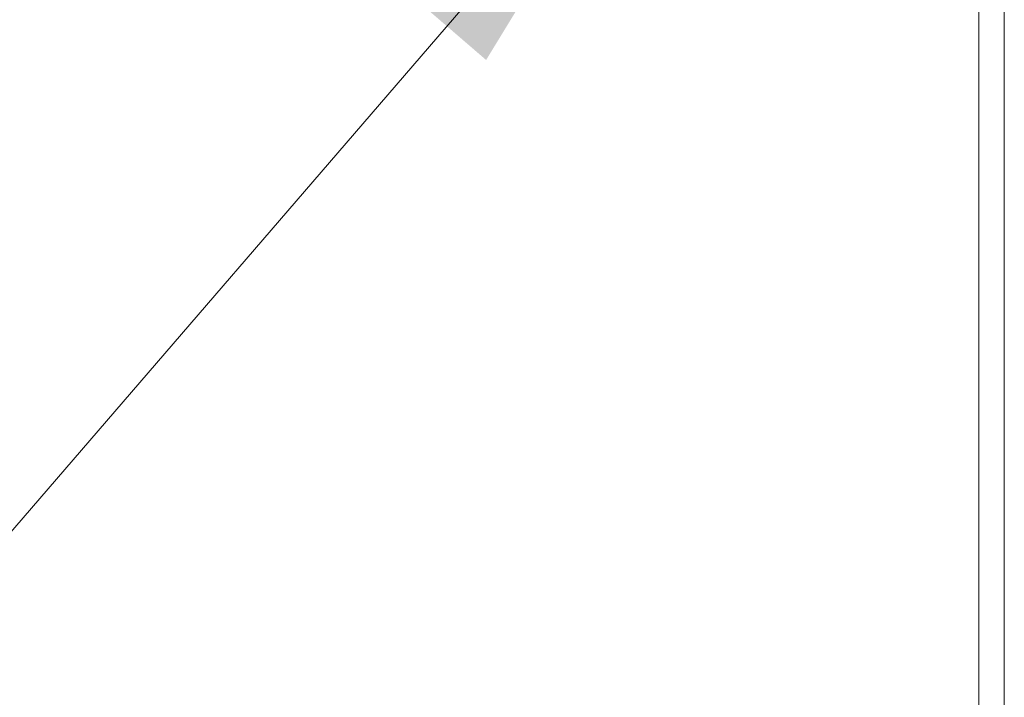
# Model space of a CAD drawing. Header units: inches. Extents: x 11 to 361, y 7 to 222.
# Tile 132 of 174: x 334.7 to 341.46, y 64.66 to 69.32. Entities that reach past the tile are written whole.
import ezdxf

# ---------------------------------------------------------------- set-up
doc = ezdxf.new("R2010")
doc.units = ezdxf.units.IN
doc.header["$LTSCALE"] = 22
doc.header["$MEASUREMENT"] = 0
doc.layers.get('0').update_dxf_attribs({"lineweight": 0})
doc.layers.add('Symbol (ANSI)', color=7, linetype='Continuous', lineweight=5)
doc.layers.add('Visible Narrow (ANSI)', color=7, linetype='Continuous', lineweight=5)
doc.styles.add('ROMANS', font='tahoma.ttf')
doc.dimstyles.new('Default (ANSI)$7', dxfattribs={"dimscale": 22, "dimtxt": 0.07, "dimasz": 0.098425, "dimexe": 0.125, "dimexo": 0.0625, "dimgap": 0.031496, "dimtad": 0, "dimtih": 1, "dimtoh": 1, "dimrnd": 1e-08, "dimzin": 0, "dimdsep": 46, "dimtxsty": 'ROMANS', "dimblk": 'Filled-1', "dimcen": 0.09, "dimdle": 0.393701, "dimclrd": 256, "dimclre": 256, "dimclrt": 256, "dimadec": 0, "dimazin": 0, "dimtfac": 0.928571, "dimtofl": 0, "dimtmove": 0, "dimatfit": 3, "dimfxl": 1, "dimtolj": 1, "dimtzin": 0, "dimlwd": -1, "dimlwe": -1, "dimarcsym": 0})

# ---------------------------------------------------------------- blocks, each defined once
blk = doc.blocks.new('Filled-1')
at = {"color": 0}
for p, q in [((0, 0), (-1, 0.1786)), ((-1, 0.1786), (-1, -0.1786)), ((-1, 0), (0, 0)), ((-1, -0.1786), (0, 0))]:
    blk.add_line(p, q, dxfattribs=at)
at = {"color": 0, "flags": 128}
blk.add_lwpolyline([(-1, -0.1786), (0, 0), (-1, 0.1786), (-1, -0.1786)], dxfattribs=at)
at = {"color": 0}
blk.add_solid([(-1, -0.1786), (0, 0), (-1, 0.1786), (-1, -0.1786)], dxfattribs=at)

msp = doc.modelspace()

# ---------------------------------------------------------------- linework, layer by layer
at = {"layer": 'Visible Narrow (ANSI)'}
for p, q in [((341.45831, 87.68688), (341.45831, 57.32154)), ((341.28253, 57.36929), (341.28253, 87.63913))]:
    msp.add_line(p, q, dxfattribs=at)

# ---------------------------------------------------------------- leaders
at = {"layer": 'Symbol (ANSI)', "annotation_type": 0, "has_hookline": 1, "hookline_direction": 1, "text_width": 21.90958}
msp.add_leader([(339.04511, 70.91419), (327.00748, 56.94637), (324.84213, 56.94637)], dimstyle='Default (ANSI)$7', override={"dimtad": 0}, dxfattribs=at)

doc.saveas('drawing.dxf')
